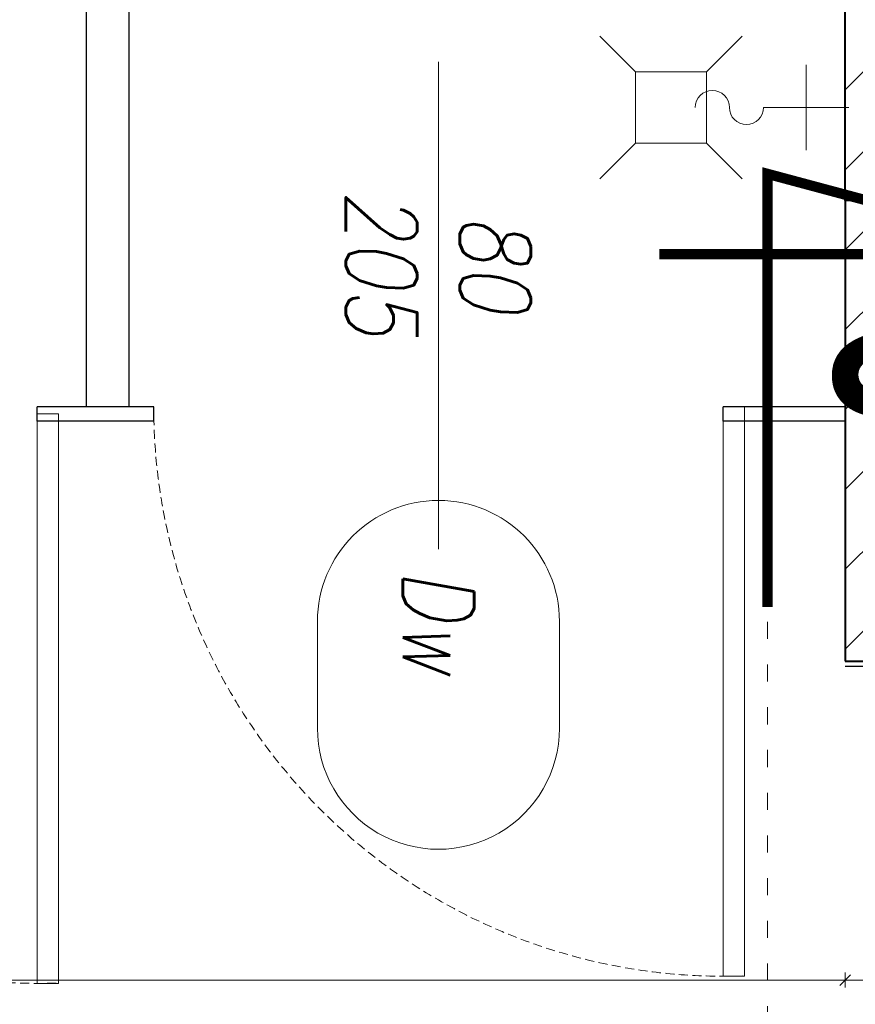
# Model space of a CAD drawing. Header units: millimetres. Extents: x -1893473 to 1546619, y -568027 to 942944.
# Tile 181 of 256: x 168916 to 170090, y -497919 to -496535. Entities that reach past the tile are written whole.
import ezdxf
from ezdxf.enums import TextEntityAlignment as Align

# ---------------------------------------------------------------- set-up
doc = ezdxf.new("R2010")
doc.units = ezdxf.units.MM
doc.header["$LTSCALE"] = 0.2
doc.linetypes.add('ACAD_ISO03W100', pattern=[30, 12, -18])
doc.linetypes.add('HIDDEN', pattern=[9.525, 6.35, -3.175])
doc.layers.get('0').update_dxf_attribs({"lineweight": 0})
for name, color, linetype, lineweight in [('!! 0_ Opis', 3, 'Continuous', 13), ('!! 0_Opis_pom', 9, 'Continuous', 13), ('!! 1_drzwi opis', 151, 'Continuous', 9), ('!! 1_drzwi-linia', 213, 'Continuous', 5), ('!! 1_hatch projektowane ściany', 4, 'Continuous', 5), ('!! 1_OPIS POM NOWE', 140, 'Continuous', 5), ('!! 1_PROJ Sciany', 2, 'Continuous', 40), ('!! 2_wypos-sanitarne', 240, 'Continuous', 9), ('!! wymiary osi', 250, 'Continuous', 9), ('P-Opis nadproża', 150, 'Continuous', 9)]:
    doc.layers.add(name, color=color, linetype=linetype, lineweight=lineweight)
doc.layers.add('!! 1_Wyburzenia', color=7, linetype='ACAD_ISO03W100', lineweight=13, true_color=0xff0505)
doc.layers.add('!! 1_zabudowa GK', color=33, linetype='Continuous')
doc.layers.add('Powierzchnia', color=140, linetype='Continuous', lineweight=5, plot=False)
doc.styles.add('50', font='ROMANS.shx', dxfattribs={"width": 0.8, "height": 10})
doc.styles.add('ARCHETYP', font='romans.shx', dxfattribs={"height": 15})
doc.styles.add('ARIAL', font='tahoma.ttf')
doc.styles.add('STYLE7', font='ARIALNB.TTF')
doc.styles.add('TXT', font='simplex.shx')
doc.dimstyles.new('DIM50', dxfattribs={"dimscale": 5, "dimtxt": 2.5, "dimasz": 1.5, "dimexe": 0, "dimexo": 0, "dimgap": 0.5, "dimtad": 1, "dimdec": 4, "dimrnd": 0.5, "dimdsep": 46, "dimtxsty": 'TXT', "dimblk1": 'TICK1', "dimblk2": 'TICK1', "dimsah": 1, "dimcen": 0, "dimse1": 1, "dimse2": 1, "dimclrd": 1, "dimclre": 7, "dimclrt": 9, "dimadec": 0, "dimazin": 0, "dimtfac": 1, "dimtdec": 4, "dimtmove": 2, "dimatfit": 3, "dimldrblk": 'TICK1', "dimfxl": 1, "dimtolj": 1, "dimarcsym": 0})

# ---------------------------------------------------------------- blocks, each defined once
blk = doc.blocks.new('drzwi 90- sc 12')
at = {"lineweight": 30}
blk.add_lwpolyline([(-13716.27, 20308.92), (-13716.27, 20296.92)], dxfattribs=at)
blk = doc.blocks.new('drzwi 80-205')
blk.add_lwpolyline([(61128.31, -197571.09), (61128.31, -197491.09), (61131.31, -197491.09), (61131.31, -197571.09)], close=True)
blk.add_lwpolyline([(61088.31, -197551.09), (61088.31, -197591.09)])
at = {"linetype": 'HIDDEN'}
blk.add_arc((61128.31, -197571.09), 80, 88.0898, 180, dxfattribs=at)
blk = doc.blocks.new('1_ok-opis')
blk.add_line((0, 111.61), (0, 50))
for points in [[(-17, 128.61), (-17, 143.61)], [(17, 128.61), (17, 143.61)]]:
    blk.add_lwpolyline(points)
for centre, start, end in [((0, 143.61), 0, 180), ((0, 128.61), 180, 0)]:
    blk.add_arc(centre, 17, start, end)
at = {"style": 'ARCHETYP'}
for tag, height, rotation, p in [('NR', 12, 90, (0, 136.9)), ('NR', 12, 270, (0, 136.9)), ('SZEROKOŚĆ', 10, 270, (8, 78.29)), ('SZEROKOŚĆ', 10, 90, (-8, 78.29)), ('WYSOKOŚĆ', 10, 270, (-8, 78.29)), ('WYSOKOŚĆ', 10, 90, (8, 78.29))]:
    blk.add_attdef(tag, text='', height=height, rotation=rotation, dxfattribs=at).set_placement(p, align=Align.MIDDLE)
blk = doc.blocks.new('TICK1')
at = {"color": 2}
blk.add_line((-1, -1), (1, 1), dxfattribs=at)
at = {"color": 0}
for p, q in [((0, 0), (-1, 0)), ((0, -1.4), (0, 1.4))]:
    blk.add_line(p, q, dxfattribs=at)
blk = doc.blocks.new('*D1248')
at = {"layer": '!! wymiary osi', "color": 1, "lineweight": -2, "transparency": 16777216}
blk.add_line((298420.9, -503784.1), (298315.9, -503784.1), dxfattribs=at)
at = {"layer": 'DEFPOINTS', "color": 0, "transparency": 16777216}
for p in [(298308.4, -503293.7), (298428.4, -503293.7), (298308.4, -503784.1)]:
    blk.add_point(p, dxfattribs=at)
at = {"layer": '!! wymiary osi', "color": 1, "lineweight": -2, "transparency": 16777216, "xscale": 7.5, "yscale": 7.5, "zscale": 7.5, "rotation": 180}
blk.add_blockref('TICK1', (298308.4, -503784.1), dxfattribs=at)
at = {"layer": '!! wymiary osi', "color": 1, "lineweight": -2, "transparency": 16777216, "xscale": 7.5, "yscale": 7.5, "zscale": 7.5}
blk.add_blockref('TICK1', (298428.4, -503784.1), dxfattribs=at)
at = {"layer": '!! wymiary osi', "color": 9, "transparency": 16777216, "insert": (298368.4, -503775.3), "char_height": 12.5, "attachment_point": 5, "style": 'TXT'}
blk.add_mtext('\\A1;120', dxfattribs=at)
blk = doc.blocks.new('*D1249')
at = {"layer": '!! wymiary osi', "color": 1, "lineweight": -2, "transparency": 16777216}
blk.add_line((298300.9, -503784.1), (295213.6, -503784.1), dxfattribs=at)
at = {"layer": 'DEFPOINTS', "color": 0, "transparency": 16777216}
for p in [(298308.4, -503293.7), (295206.1, -503430.6), (295206.1, -503784.1)]:
    blk.add_point(p, dxfattribs=at)
at = {"layer": '!! wymiary osi', "color": 1, "lineweight": -2, "transparency": 16777216, "xscale": 7.5, "yscale": 7.5, "zscale": 7.5, "rotation": 180}
blk.add_blockref('TICK1', (295206.1, -503784.1), dxfattribs=at)
at = {"layer": '!! wymiary osi', "color": 1, "lineweight": -2, "transparency": 16777216, "xscale": 7.5, "yscale": 7.5, "zscale": 7.5}
blk.add_blockref('TICK1', (298308.4, -503784.1), dxfattribs=at)
at = {"layer": '!! wymiary osi', "color": 9, "transparency": 16777216, "insert": (296757.2, -503775.3), "char_height": 12.5, "attachment_point": 5, "style": 'TXT'}
blk.add_mtext('\\A1;3102.5', dxfattribs=at)
blk = doc.blocks.new('A$C19D82A3D')
for points in [[(-5, 10), (-10, 15)], [(5, 10), (10, 15)], [(-5, 0), (-10, -5)], [(5, 0), (10, -5)]]:
    blk.add_lwpolyline(points)
blk.add_lwpolyline([(-5, 10), (5, 10), (5, 0), (-5, 0)], close=True)
blk = doc.blocks.new('A$C22F40D41')
for points in [[(6, -6), (6, 6)], [(0, 0), (12, 0)]]:
    blk.add_lwpolyline(points)
for centre, start, end in [((19.2, 0), 0, 180), ((14.4, 0), 180, 0)]:
    blk.add_arc(centre, 2.4, start, end)
blk = doc.blocks.new('oznaczenie przekroi')
at = {"layer": '!! 0_ Opis', "color": 2, "const_width": 1.44}
blk.add_lwpolyline([(88364.22, -197902.73), (88364.22, -197841.9), (88406.29, -197853.18), (88349.02, -197853.18)], dxfattribs=at)
blk.add_lwpolyline([(88364.22, -197902.73), (88364.22, -197841.9), (88406.29, -197853.18), (88349.02, -197853.18)], dxfattribs=at)
at = {"layer": '!! 1_Wyburzenia'}
blk.add_lwpolyline([(88364.22, -199785.24), (88364.22, -197902.73)], dxfattribs=at)
at = {"layer": '!! 0_ Opis', "color": 9, "style": 'STYLE7', "text_generation_flag": 6, "width": 0.95}
blk.add_text('6', height=24, rotation=90, dxfattribs=at).set_placement((88373.61, -197862.67))
blk = doc.blocks.new('A$C2EB40A8D')
at = {"layer": '!! 1_hatch projektowane ściany'}
h = blk.add_hatch(dxfattribs=at)
h.set_pattern_fill('ANSI31', color=256, scale=25)
h.set_pattern_definition([(45, (-604946.8, 1976053.4), (-56.1266008, 56.1266008), [])])
h.paths.add_polyline_path([(9048.87011, -2387.48603), (9048.87011, -2267.48603), (6607.5648, -2267.48603), (6607.5648, -167.48603), (9048.87011, -176.23787), (9048.87011, -47.48603), (6527.5648, -47.48603), (6527.5648, 600.01397), (6407.5648, 600.01397), (6407.5648, -3034.98603), (6527.5648, -3034.98603), (6527.5648, -2387.48603)])
blk.add_lwpolyline([(9048.87011, -2387.48603), (9048.87011, -2267.48603), (6607.5648, -2267.48603), (6607.5648, -167.48603), (9048.87011, -176.23787), (9048.87011, -47.48603), (6527.5648, -47.48603), (6527.5648, 600.01397), (6407.5648, 600.01397), (6407.5648, -3034.98603), (6527.5648, -3034.98603), (6527.5648, -2387.48603)], close=True, dxfattribs=at)
at = {"layer": '!! 1_PROJ Sciany'}
for points in [[(9048.87011, -2387.48603), (6407.5648, -2387.48603), (6407.5648, -47.48603), (9048.87011, -47.48603)], [(6407.5648, -2387.48603), (6407.5648, -3034.98603)], [(6407.5648, -3034.98603), (6527.5648, -3034.98603)]]:
    blk.add_lwpolyline(points, dxfattribs=at)
at = {"layer": '!! 1_zabudowa GK'}
for points in [[(5341.33323, -1277.48603), (5341.33323, -2677.48603)], [(5401.33323, -1277.48603), (5401.33323, -2677.48603)], [(5436.33324, -2677.48603), (5272.76146, -2677.48603)], [(5272.76146, -2697.48604), (5272.76146, -2677.48604)], [(5436.33324, -2697.48605), (5436.33324, -2677.48604)], [(6407.5648, -2677.48603), (6236.33323, -2677.48603)], [(6236.33323, -2697.48604), (6236.33323, -2677.48604)], [(5436.33324, -2697.48603), (5272.76146, -2697.48603)], [(6407.5648, -2697.48603), (6236.33323, -2697.48603)]]:
    blk.add_lwpolyline(points, dxfattribs=at)
at = {"layer": 'Powierzchnia'}
blk.add_lwpolyline([(9048.87011, -2387.48603), (6407.5648, -2387.48603), (6407.5648, -1277.48603), (3298.87011, -1277.48603), (3298.87011, -4092.48603), (9048.87011, -4092.48603)], close=True, dxfattribs=at)
at = {"layer": '!! 1_drzwi opis'}
ref = blk.add_blockref('1_ok-opis', (5836.33327, -1692.97436), dxfattribs=dict(at, xscale=-10, yscale=10, zscale=10, rotation=179.9999963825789))
ref.add_attrib('WYSOKOŚĆ', '80', dxfattribs={"layer": '0', "height": 100, "rotation": 269.99999638, "style": '50', "oblique": 10, "width": 0.8}).set_placement((5916.33322, -2475.8829), align=Align.MIDDLE)
ref.add_attrib('SZEROKOŚĆ', '205', dxfattribs={"layer": '0', "height": 100, "rotation": 269.99999638, "style": '50', "oblique": 10, "width": 0.8}).set_placement((5756.33322, -2475.88289), align=Align.MIDDLE)
ref.add_attrib('NR', 'Dw', dxfattribs={"layer": '0', "height": 100, "rotation": 269.99999638, "style": '50', "oblique": 10, "width": 0.8}).set_placement((5836.33319, -2979.08681), align=Align.MIDDLE)
ref = blk.add_blockref('1_ok-opis', (5787.91031, -3552.4856), dxfattribs=dict(at, xscale=-10, yscale=10, zscale=10, rotation=269.9999963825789))
ref.add_attrib('WYSOKOŚĆ', '90 ', dxfattribs={"layer": '0', "height": 100, "rotation": 359.99999638, "style": '50', "oblique": 10, "width": 0.8}).set_placement((6570.81884, -3472.48565), align=Align.MIDDLE)
ref.add_attrib('SZEROKOŚĆ', '205', dxfattribs={"layer": '0', "height": 100, "rotation": 359.99999638, "style": '50', "oblique": 10, "width": 0.8}).set_placement((6570.81883, -3632.48565), align=Align.MIDDLE)
ref.add_attrib('NR', 'Dw7.2', dxfattribs={"layer": '0', "height": 100, "rotation": 359.99999638, "style": '50', "oblique": 10, "width": 0.8}).set_placement((7146.87935, -3552.48568), align=Align.MIDDLE)
at = {"layer": '!! 1_drzwi-linia', "yscale": 10, "zscale": 10}
for name, p, xscale, rotation in [('drzwi 80-205', (-606010.37516, -1978398.36909), -10, 180), ('drzwi 80-205', (-605046.80339, -1978388.36908), -10, 180), ('drzwi 90- sc 12', (-196561.6786, -140205.18226), 10, 270)]:
    blk.add_blockref(name, p, dxfattribs=dict(at, xscale=xscale, rotation=rotation))
at = {"layer": '!! 1_Wyburzenia', "xscale": 10, "yscale": 10, "zscale": 10}
blk.add_blockref('oznaczenie przekroi', (-877343.67123, 1976068.79528), dxfattribs=at)
at = {"layer": '!! 2_wypos-sanitarne', "xscale": -10, "yscale": 10, "zscale": 10, "rotation": 270}
blk.add_blockref('A$C19D82A3D', (6113.09359, -2257.00155), dxfattribs=at)
at = {"layer": '!! 2_wypos-sanitarne', "xscale": -10, "yscale": 10, "zscale": 10}
blk.add_blockref('A$C22F40D41', (6413.09359, -2257.00155), dxfattribs=at)
at = {"layer": '!! 0_Opis_pom', "ltscale": 0.7, "style": 'ARIAL'}
for tag, p in [('B1,21', (-891.77727, 31796.97458)), ('A1,16', (-13651.31084, 31587.95236)), ('B1,19', (-5798.61305, 31587.22944)), ('B1/17', (-9701.43347, 31565.05244)), ('1,23', (10805.41388, 31565.05244)), ('1,22', (4526.58954, 31507.65132)), ('A1,1', (-16866.13618, 31459.3792)), ('B1,18', (-7791.62894, 31330.08444)), ('B1,20', (-2961.4347, 31167.05787)), ('A1,6', (-19287.17717, 30923.71998)), ('B1,1', (14135.63445, 30913.92963)), ('B1,3', (17346.74696, 30023.81022)), ('B1,4', (29817.71501, 29157.67457)), ('A1,5', (-23454.5385, 28820.77901)), ('A1,2', (-17502.57721, 28602.57524)), ('B1,2D', (2616.16402, 28559.52261)), ('A1,15', (-13651.31084, 28261.46046)), ('B1,4', (29883.58177, 28158.35876)), ('B1,2B', (18801.54781, 27650.12382)), ('B1,2A', (13086.7373, 27376.04393)), ('A1,3', (-16846.27912, 25980.40356)), ('B1,8', (9089.53994, 25356.27639)), ('B1,6', (31915.87888, 23754.79829)), ('A1,4', (-24010.17576, 23559.17399)), ('B1,14', (-11621.32288, 23261.44183)), ('B1,13', (-3080.55208, 22924.09997)), ('B1,5', (29245.49088, 22896.69268)), ('B1,10', (3982.60923, 22874.21277)), ('B1,9', (5634.43488, 22623.92098)), ('B1,2C', (13327.26639, 22378.5328)), ('B1,7', (16398.41175, 22348.28836)), ('B1,11', (5553.20442, 20939.83877)), ('B1,12', (3693.27174, 20628.72148)), ('C1,3', (5969.08376, 16336.01084)), ('C1,2', (11955.93711, 11671.55655)), ('C1,1', (15659.17205, 11415.94196)), ('C1,4', (5140.00888, 9205.5831)), ('C1,5', (5680.4486, 6154.54995)), ('C1,10', (16327.05085, 6080.66085)), ('C1,9', (16526.57171, 3173.45283)), ('C1,6', (6367.37903, 2771.84181)), ('D0,18', (-1981.87701, -110.73158)), ('D0,7', (-13531.42299, -1159.67649)), ('C1,7', (7275.77161, -1303.00991)), ('D0,17', (2064.87671, -1345.69113)), ('D0,3', (-9324.21674, -1442.63631)), ('D0,6', (-17529.61851, -1957.37463)), ('D0,10', (-21369.4432, -2140.60378)), ('D,09', (-12990.08379, -2746.32902)), ('D0,2', (-5516.19514, -3101.87722)), ('D0,16', (2266.73061, -3284.15369)), ('D0,8', (-14357.79539, -3567.69719)), ('D0,5', (-10461.54478, -3629.26575)), ('D0,4', (-8396.53404, -4353.7937)), ('D0,15', (1974.41895, -5205.84774)), ('D0,1', (-5633.49598, -5662.48534)), ('D0,11', (-23334.09291, -6045.78706)), ('D0,12', (-22436.85763, -9302.9678)), ('D0,13', (-22436.85763, -11581.16526)), ('D0,14', (-13645.94445, -11884.57769))]:
    blk.add_attdef(tag, text='', height=119.68, dxfattribs=at).set_placement(p, align=Align.MIDDLE_CENTER)
at = {"layer": '!! 1_OPIS POM NOWE', "style": 'ARIAL'}
for tag, p in [('C1.7A', (7769.3756, 685.765)), ('C1.7C', (7655.80151, -2045.04756)), ('C1.8B', (10935.93068, -2107.41983)), ('C1.8A', (13897.39715, -2120.69016)), ('C1.7B', (8274.43201, -3270.18959)), ('E1.2', (16701.02923, -5331.07351)), ('E1.5E', (21974.23379, -5463.99012)), ('E1.5D', (24989.27391, -5785.36474)), ('E1.1', (8357.81567, -5851.01076)), ('E1.5C', (25222.53959, -6394.64172)), ('E1.5B', (27694.70831, -7009.86571)), ('E1.6', (5279.46063, -8141.28746)), ('E1.5A', (25547.9555, -8495.18994)), ('E1.5G', (23977.19473, -9792.46695)), ('E1.5F', (22414.7084, -9822.66389)), ('E1,4', (13935.69867, -10458.20073)), ('E1.5L', (28030.8296, -11267.7725)), ('E1.3', (5639.18862, -11994.01941)), ('E1.5H', (23988.49716, -12231.38049)), ('E1.5K', (27714.73934, -12977.98364)), ('E1.5I', (22290.68736, -13989.9049)), ('E1.5J', (27095.71534, -16088.17469))]:
    blk.add_attdef(tag, text='', height=119.68, dxfattribs=at).set_placement(p, align=Align.MIDDLE_CENTER)
at = {"layer": '!! wymiary osi'}
for base, p1, p2, picture, middle in [((3305.29009, -3482.82791), (6407.5648, -2992.48523), (3305.29009, -3129.38689), '*D1249', (4856.42744, -3474.07791)), ((6407.5648, -3482.82791), (6527.5648, -2992.48523), (6407.5648, -2992.48523), '*D1248', (6467.5648, -3474.07791))]:
    dim = blk.add_linear_dim(base=base, p1=p1, p2=p2, dimstyle='DIM50', dxfattribs=at)
    dim.commit()
    dim.dimension.update_dxf_attribs({"geometry": picture, "text_midpoint": middle, "insert": (-291900.79406, 500301.26018)})

msp = doc.modelspace()

# ---------------------------------------------------------------- block references
at = {"layer": 'P-Opis nadproża', "color": 4}
msp.add_blockref('A$C2EB40A8D', (163667.94092, -494401.63474), dxfattribs=at)

doc.saveas('drawing.dxf')
